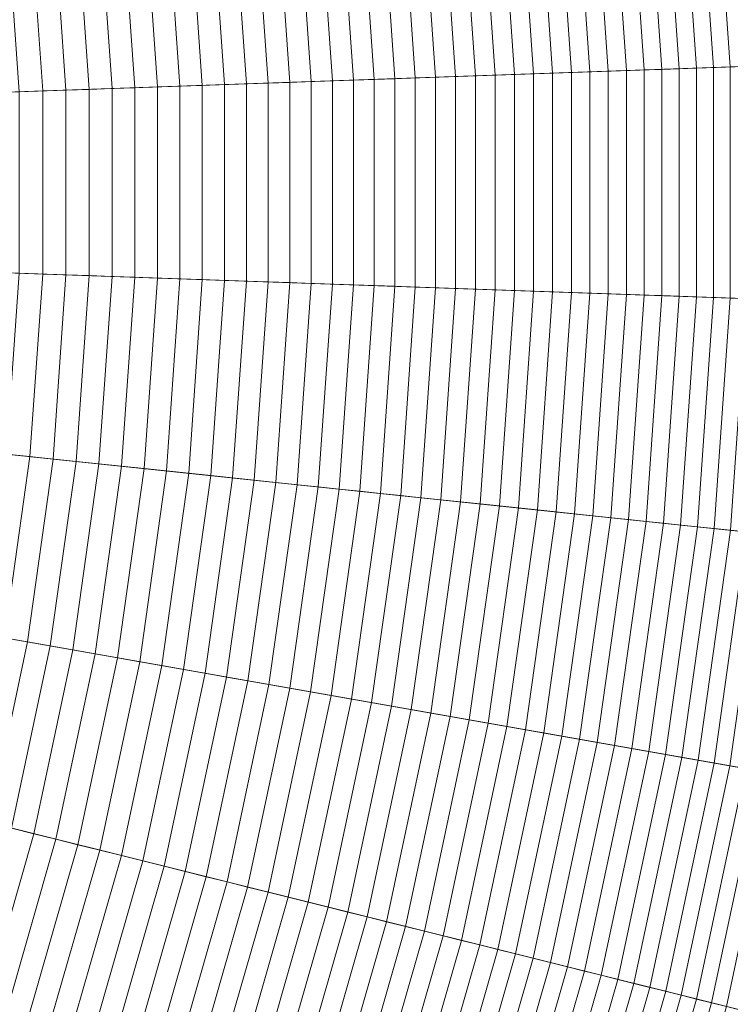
# Model space of a CAD drawing. Header units: centimetres. Extents: x -21.9 to 23.1, y -23 to 22.
# Tile 99 of 191: x 14.4 to 18.2, y -4.9 to 0.4. Entities that reach past the tile are written whole.
import ezdxf

# ---------------------------------------------------------------- set-up
doc = ezdxf.new("R2010")
doc.units = ezdxf.units.CM
doc.header["$LTSCALE"] = 2.54
doc.layers.add('Lucido design-1', color=7, linetype='Continuous')

# ---------------------------------------------------------------- blocks, each defined once
blk = doc.blocks.new('Gruppo-2-1')
at = {"color": 5, "linetype": 'Continuous', "lineweight": 9}
for points in [[(23.0591, 0.2749, -1001.3271), (22.9496, 1.8408, -1001.3271), (12.6165, 0.7548, -1001.3271), (12.6754, -0.0877, -1001.3271)], [(10.5767, -0.161, -940.4271), (10.528, 0.5353, -940.4271), (22.5647, 1.8004, -940.4271), (22.6723, 0.2614, -940.4271)], [(10.5767, -0.161, -940.4271), (10.528, 0.5353, -940.4271), (22.5647, 1.8004, -940.4271), (22.6723, 0.2614, -940.4271)], [(22.6723, 0.2614, -1001.3271), (22.5647, 1.8004, -1001.3271), (12.6165, 0.7548, -1001.3271), (12.6754, -0.0877, -1001.3271)], [(12.6754, -0.0877, -1010.9271), (12.6165, 0.7548, -1010.9271), (22.1552, 1.7574, -1010.9271), (22.2608, 0.247, -1010.9271)], [(18.0188, 0.0989, -931.0499), (17.9339, 1.3137, -931.0499), (17.8427, 1.3041, -931.1623), (17.9272, 0.0957, -931.1623)], [(18.1091, 0.102, -930.9365), (18.0237, 1.3231, -930.9365), (17.9339, 1.3137, -931.0499), (18.0188, 0.0989, -931.0499)], [(18.1982, 0.1051, -930.822), (18.1124, 1.3324, -930.822), (18.0237, 1.3231, -930.9365), (18.1091, 0.102, -930.9365)], [(18.286, 0.1082, -930.7066), (18.1997, 1.3416, -930.7066), (18.1124, 1.3324, -930.822), (18.1982, 0.1051, -930.822)], [(17.5487, 0.0825, -931.6017), (17.4661, 1.2645, -931.6017), (17.3689, 1.2543, -931.7088), (17.4511, 0.0791, -931.7088)], [(17.6452, 0.0858, -931.4934), (17.562, 1.2746, -931.4934), (17.4661, 1.2645, -931.6017), (17.5487, 0.0825, -931.6017)], [(17.7404, 0.0892, -931.3841), (17.6568, 1.2846, -931.3841), (17.562, 1.2746, -931.4934), (17.6452, 0.0858, -931.4934)], [(17.8344, 0.0924, -931.2737), (17.7504, 1.2944, -931.2737), (17.6568, 1.2846, -931.3841), (17.7404, 0.0892, -931.3841)], [(17.9272, 0.0957, -931.1623), (17.8427, 1.3041, -931.1623), (17.7504, 1.2944, -931.2737), (17.8344, 0.0924, -931.2737)], [(17.0488, 0.065, -932.1265), (16.9686, 1.2122, -932.1265), (16.8658, 1.2014, -932.2283), (16.9455, 0.0614, -932.2283)], [(17.1511, 0.0686, -932.0238), (17.0704, 1.2229, -932.0238), (16.9686, 1.2122, -932.1265), (17.0488, 0.065, -932.1265)], [(17.2522, 0.0721, -931.9199), (17.171, 1.2335, -931.9199), (17.0704, 1.2229, -932.0238), (17.1511, 0.0686, -932.0238)], [(17.3522, 0.0756, -931.8149), (17.2705, 1.244, -931.8149), (17.171, 1.2335, -931.9199), (17.2522, 0.0721, -931.9199)], [(17.4511, 0.0791, -931.7088), (17.3689, 1.2543, -931.7088), (17.2705, 1.244, -931.8149), (17.3522, 0.0756, -931.8149)], [(16.5208, 0.0466, -932.623), (16.4431, 1.157, -932.623), (16.3348, 1.1456, -932.7187), (16.4119, 0.0428, -932.7187)], [(16.6286, 0.0503, -932.5261), (16.5504, 1.1683, -932.5261), (16.4431, 1.157, -932.623), (16.5208, 0.0466, -932.623)], [(16.7353, 0.0541, -932.428), (16.6566, 1.1794, -932.428), (16.5504, 1.1683, -932.5261), (16.6286, 0.0503, -932.5261)], [(16.841, 0.0577, -932.3287), (16.7617, 1.1905, -932.3287), (16.6566, 1.1794, -932.428), (16.7353, 0.0541, -932.428)], [(16.9455, 0.0614, -932.2283), (16.8658, 1.2014, -932.2283), (16.7617, 1.1905, -932.3287), (16.841, 0.0577, -932.3287)], [(16.079, 0.0311, -932.9985), (16.0035, 1.1108, -932.9985), (15.891, 1.099, -933.0893), (15.966, 0.0272, -933.0893)], [(16.191, 0.0351, -932.9065), (16.115, 1.1225, -932.9065), (16.0035, 1.1108, -932.9985), (16.079, 0.0311, -932.9985)], [(16.302, 0.0389, -932.8132), (16.2254, 1.1341, -932.8132), (16.115, 1.1225, -932.9065), (16.191, 0.0351, -932.9065)], [(16.4119, 0.0428, -932.7187), (16.3348, 1.1456, -932.7187), (16.2254, 1.1341, -932.8132), (16.302, 0.0389, -932.8132)], [(15.5041, 0.0111, -933.4398), (15.4314, 1.0507, -933.4398), (15.3141, 1.0383, -933.5242), (15.3863, 0.0069, -933.5242)], [(15.621, 0.0151, -933.3541), (15.5478, 1.0629, -933.3541), (15.4314, 1.0507, -933.4398), (15.5041, 0.0111, -933.4398)], [(15.737, 0.0192, -933.2671), (15.6632, 1.075, -933.2671), (15.5478, 1.0629, -933.3541), (15.621, 0.0151, -933.3541)], [(15.852, 0.0232, -933.1788), (15.7776, 1.087, -933.1788), (15.6632, 1.075, -933.2671), (15.737, 0.0192, -933.2671)], [(15.966, 0.0272, -933.0893), (15.891, 1.099, -933.0893), (15.7776, 1.087, -933.1788), (15.852, 0.0232, -933.1788)], [(15.0272, -0.0056, -933.7694), (14.9568, 1.0008, -933.7694), (14.8359, 0.9881, -933.8485), (14.9057, -0.0098, -933.8485)], [(15.1478, -0.0014, -933.689), (15.0768, 1.0134, -933.689), (14.9568, 1.0008, -933.7694), (15.0272, -0.0056, -933.7694)], [(15.2675, 0.0028, -933.6073), (15.1959, 1.0259, -933.6073), (15.0768, 1.0134, -933.689), (15.1478, -0.0014, -933.689)], [(15.3863, 0.0069, -933.5242), (15.3141, 1.0383, -933.5242), (15.1959, 1.0259, -933.6073), (15.2675, 0.0028, -933.6073)], [(14.5361, -0.0227, -934.0776), (14.4681, 0.9494, -934.0776), (14.3439, 0.9364, -934.1512), (14.4113, -0.0271, -934.1512)], [(14.6602, -0.0184, -934.0026), (14.5916, 0.9624, -934.0026), (14.4681, 0.9494, -934.0776), (14.5361, -0.0227, -934.0776)], [(14.7834, -0.0141, -933.9263), (14.7142, 0.9753, -933.9263), (14.5916, 0.9624, -934.0026), (14.6602, -0.0184, -934.0026)], [(14.9057, -0.0098, -933.8485), (14.8359, 0.9881, -933.8485), (14.7142, 0.9753, -933.9263), (14.7834, -0.0141, -933.9263)], [(23.0591, -1.2949, -1001.3271), (23.0591, 0.2749, -1001.3271), (12.6754, -0.0877, -1001.3271), (12.6754, -0.9323, -1001.3271)], [(10.5767, -0.859, -940.4271), (10.5767, -0.161, -940.4271), (22.6723, 0.2614, -940.4271), (22.6723, -1.2814, -940.4271)], [(10.5767, -0.859, -940.4271), (10.5767, -0.161, -940.4271), (22.6723, 0.2614, -940.4271), (22.6723, -1.2814, -940.4271)], [(22.6723, -1.2814, -1001.3271), (22.6723, 0.2614, -1001.3271), (12.6754, -0.0877, -1001.3271), (12.6754, -0.9323, -1001.3271)], [(12.6754, -0.9323, -1010.9271), (12.6754, -0.0877, -1010.9271), (22.2608, 0.247, -1010.9271), (22.2608, -1.267, -1010.9271)], [(18.1982, -1.1251, -930.822), (18.1982, 0.1051, -930.822), (18.1091, 0.102, -930.9365), (18.1091, -1.122, -930.9365)], [(18.286, -1.1282, -930.7066), (18.286, 0.1082, -930.7066), (18.1982, 0.1051, -930.822), (18.1982, -1.1251, -930.822)], [(16.7353, -1.0741, -932.428), (16.7353, 0.0541, -932.428), (16.6286, 0.0503, -932.5261), (16.6286, -1.0703, -932.5261)], [(16.841, -1.0777, -932.3287), (16.841, 0.0577, -932.3287), (16.7353, 0.0541, -932.428), (16.7353, -1.0741, -932.428)], [(16.9455, -1.0814, -932.2283), (16.9455, 0.0614, -932.2283), (16.841, 0.0577, -932.3287), (16.841, -1.0777, -932.3287)], [(17.0488, -1.085, -932.1265), (17.0488, 0.065, -932.1265), (16.9455, 0.0614, -932.2283), (16.9455, -1.0814, -932.2283)], [(17.1511, -1.0886, -932.0238), (17.1511, 0.0686, -932.0238), (17.0488, 0.065, -932.1265), (17.0488, -1.085, -932.1265)], [(17.2522, -1.0921, -931.9199), (17.2522, 0.0721, -931.9199), (17.1511, 0.0686, -932.0238), (17.1511, -1.0886, -932.0238)], [(17.3522, -1.0956, -931.8149), (17.3522, 0.0756, -931.8149), (17.2522, 0.0721, -931.9199), (17.2522, -1.0921, -931.9199)], [(17.4511, -1.0991, -931.7088), (17.4511, 0.0791, -931.7088), (17.3522, 0.0756, -931.8149), (17.3522, -1.0956, -931.8149)], [(17.5487, -1.1025, -931.6017), (17.5487, 0.0825, -931.6017), (17.4511, 0.0791, -931.7088), (17.4511, -1.0991, -931.7088)], [(17.6452, -1.1058, -931.4934), (17.6452, 0.0858, -931.4934), (17.5487, 0.0825, -931.6017), (17.5487, -1.1025, -931.6017)], [(17.7404, -1.1092, -931.3841), (17.7404, 0.0892, -931.3841), (17.6452, 0.0858, -931.4934), (17.6452, -1.1058, -931.4934)], [(17.8344, -1.1124, -931.2737), (17.8344, 0.0924, -931.2737), (17.7404, 0.0892, -931.3841), (17.7404, -1.1092, -931.3841)], [(17.9272, -1.1157, -931.1623), (17.9272, 0.0957, -931.1623), (17.8344, 0.0924, -931.2737), (17.8344, -1.1124, -931.2737)], [(18.0188, -1.1189, -931.0499), (18.0188, 0.0989, -931.0499), (17.9272, 0.0957, -931.1623), (17.9272, -1.1157, -931.1623)], [(18.1091, -1.122, -930.9365), (18.1091, 0.102, -930.9365), (18.0188, 0.0989, -931.0499), (18.0188, -1.1189, -931.0499)], [(15.2675, -1.0228, -933.6073), (15.2675, 0.0028, -933.6073), (15.1478, -0.0014, -933.689), (15.1478, -1.0186, -933.689)], [(15.3863, -1.0269, -933.5242), (15.3863, 0.0069, -933.5242), (15.2675, 0.0028, -933.6073), (15.2675, -1.0228, -933.6073)], [(15.5041, -1.0311, -933.4398), (15.5041, 0.0111, -933.4398), (15.3863, 0.0069, -933.5242), (15.3863, -1.0269, -933.5242)], [(15.621, -1.0351, -933.3541), (15.621, 0.0151, -933.3541), (15.5041, 0.0111, -933.4398), (15.5041, -1.0311, -933.4398)], [(15.737, -1.0392, -933.2671), (15.737, 0.0192, -933.2671), (15.621, 0.0151, -933.3541), (15.621, -1.0351, -933.3541)], [(15.852, -1.0432, -933.1788), (15.852, 0.0232, -933.1788), (15.737, 0.0192, -933.2671), (15.737, -1.0392, -933.2671)], [(15.966, -1.0472, -933.0893), (15.966, 0.0272, -933.0893), (15.852, 0.0232, -933.1788), (15.852, -1.0432, -933.1788)], [(16.079, -1.0511, -932.9985), (16.079, 0.0311, -932.9985), (15.966, 0.0272, -933.0893), (15.966, -1.0472, -933.0893)], [(16.191, -1.0551, -932.9065), (16.191, 0.0351, -932.9065), (16.079, 0.0311, -932.9985), (16.079, -1.0511, -932.9985)], [(16.302, -1.0589, -932.8132), (16.302, 0.0389, -932.8132), (16.191, 0.0351, -932.9065), (16.191, -1.0551, -932.9065)], [(16.4119, -1.0628, -932.7187), (16.4119, 0.0428, -932.7187), (16.302, 0.0389, -932.8132), (16.302, -1.0589, -932.8132)], [(16.5208, -1.0666, -932.623), (16.5208, 0.0466, -932.623), (16.4119, 0.0428, -932.7187), (16.4119, -1.0628, -932.7187)], [(16.6286, -1.0703, -932.5261), (16.6286, 0.0503, -932.5261), (16.5208, 0.0466, -932.623), (16.5208, -1.0666, -932.623)], [(14.5361, -0.9973, -934.0776), (14.5361, -0.0227, -934.0776), (14.4113, -0.0271, -934.1512), (14.4113, -0.9929, -934.1512)], [(14.6602, -1.0016, -934.0026), (14.6602, -0.0184, -934.0026), (14.5361, -0.0227, -934.0776), (14.5361, -0.9973, -934.0776)], [(14.7834, -1.0059, -933.9263), (14.7834, -0.0141, -933.9263), (14.6602, -0.0184, -934.0026), (14.6602, -1.0016, -934.0026)], [(14.9057, -1.0102, -933.8485), (14.9057, -0.0098, -933.8485), (14.7834, -0.0141, -933.9263), (14.7834, -1.0059, -933.9263)], [(15.0272, -1.0144, -933.7694), (15.0272, -0.0056, -933.7694), (14.9057, -0.0098, -933.8485), (14.9057, -1.0102, -933.8485)], [(15.1478, -1.0186, -933.689), (15.1478, -0.0014, -933.689), (15.0272, -0.0056, -933.7694), (15.0272, -1.0144, -933.7694)], [(10.528, -1.5553, -940.4271), (10.5767, -0.859, -940.4271), (22.6723, -1.2814, -940.4271), (22.5647, -2.8204, -940.4271)], [(10.528, -1.5553, -940.4271), (10.5767, -0.859, -940.4271), (22.6723, -1.2814, -940.4271), (22.5647, -2.8204, -940.4271)], [(22.9496, -2.8608, -1001.3271), (23.0591, -1.2949, -1001.3271), (12.6754, -0.9323, -1001.3271), (12.6165, -1.7748, -1001.3271)], [(12.6165, -1.7748, -1010.9271), (12.6754, -0.9323, -1010.9271), (22.2608, -1.267, -1010.9271), (22.1552, -2.7774, -1010.9271)], [(22.5647, -2.8204, -1001.3271), (22.6723, -1.2814, -1001.3271), (12.6754, -0.9323, -1001.3271), (12.6165, -1.7748, -1001.3271)], [(14.4681, -1.9694, -934.0776), (14.5361, -0.9973, -934.0776), (14.4113, -0.9929, -934.1512), (14.3439, -1.9564, -934.1512)], [(14.5916, -1.9824, -934.0026), (14.6602, -1.0016, -934.0026), (14.5361, -0.9973, -934.0776), (14.4681, -1.9694, -934.0776)], [(14.7142, -1.9953, -933.9263), (14.7834, -1.0059, -933.9263), (14.6602, -1.0016, -934.0026), (14.5916, -1.9824, -934.0026)], [(14.8359, -2.0081, -933.8485), (14.9057, -1.0102, -933.8485), (14.7834, -1.0059, -933.9263), (14.7142, -1.9953, -933.9263)], [(14.9568, -2.0208, -933.7694), (15.0272, -1.0144, -933.7694), (14.9057, -1.0102, -933.8485), (14.8359, -2.0081, -933.8485)], [(15.0768, -2.0334, -933.689), (15.1478, -1.0186, -933.689), (15.0272, -1.0144, -933.7694), (14.9568, -2.0208, -933.7694)], [(15.1959, -2.0459, -933.6073), (15.2675, -1.0228, -933.6073), (15.1478, -1.0186, -933.689), (15.0768, -2.0334, -933.689)], [(15.3141, -2.0583, -933.5242), (15.3863, -1.0269, -933.5242), (15.2675, -1.0228, -933.6073), (15.1959, -2.0459, -933.6073)], [(15.4314, -2.0707, -933.4398), (15.5041, -1.0311, -933.4398), (15.3863, -1.0269, -933.5242), (15.3141, -2.0583, -933.5242)], [(15.5478, -2.0829, -933.3541), (15.621, -1.0351, -933.3541), (15.5041, -1.0311, -933.4398), (15.4314, -2.0707, -933.4398)], [(15.6632, -2.095, -933.2671), (15.737, -1.0392, -933.2671), (15.621, -1.0351, -933.3541), (15.5478, -2.0829, -933.3541)], [(15.7776, -2.107, -933.1788), (15.852, -1.0432, -933.1788), (15.737, -1.0392, -933.2671), (15.6632, -2.095, -933.2671)], [(15.891, -2.119, -933.0893), (15.966, -1.0472, -933.0893), (15.852, -1.0432, -933.1788), (15.7776, -2.107, -933.1788)], [(16.0035, -2.1308, -932.9985), (16.079, -1.0511, -932.9985), (15.966, -1.0472, -933.0893), (15.891, -2.119, -933.0893)], [(16.115, -2.1425, -932.9065), (16.191, -1.0551, -932.9065), (16.079, -1.0511, -932.9985), (16.0035, -2.1308, -932.9985)], [(16.2254, -2.1541, -932.8132), (16.302, -1.0589, -932.8132), (16.191, -1.0551, -932.9065), (16.115, -2.1425, -932.9065)], [(16.3348, -2.1656, -932.7187), (16.4119, -1.0628, -932.7187), (16.302, -1.0589, -932.8132), (16.2254, -2.1541, -932.8132)], [(16.4431, -2.177, -932.623), (16.5208, -1.0666, -932.623), (16.4119, -1.0628, -932.7187), (16.3348, -2.1656, -932.7187)], [(16.5504, -2.1883, -932.5261), (16.6286, -1.0703, -932.5261), (16.5208, -1.0666, -932.623), (16.4431, -2.177, -932.623)], [(16.6566, -2.1994, -932.428), (16.7353, -1.0741, -932.428), (16.6286, -1.0703, -932.5261), (16.5504, -2.1883, -932.5261)], [(16.7617, -2.2105, -932.3287), (16.841, -1.0777, -932.3287), (16.7353, -1.0741, -932.428), (16.6566, -2.1994, -932.428)], [(16.8658, -2.2214, -932.2283), (16.9455, -1.0814, -932.2283), (16.841, -1.0777, -932.3287), (16.7617, -2.2105, -932.3287)], [(16.9686, -2.2322, -932.1265), (17.0488, -1.085, -932.1265), (16.9455, -1.0814, -932.2283), (16.8658, -2.2214, -932.2283)], [(17.0704, -2.2429, -932.0238), (17.1511, -1.0886, -932.0238), (17.0488, -1.085, -932.1265), (16.9686, -2.2322, -932.1265)], [(17.171, -2.2535, -931.9199), (17.2522, -1.0921, -931.9199), (17.1511, -1.0886, -932.0238), (17.0704, -2.2429, -932.0238)], [(17.2705, -2.264, -931.8149), (17.3522, -1.0956, -931.8149), (17.2522, -1.0921, -931.9199), (17.171, -2.2535, -931.9199)], [(17.3689, -2.2743, -931.7088), (17.4511, -1.0991, -931.7088), (17.3522, -1.0956, -931.8149), (17.2705, -2.264, -931.8149)], [(17.4661, -2.2845, -931.6017), (17.5487, -1.1025, -931.6017), (17.4511, -1.0991, -931.7088), (17.3689, -2.2743, -931.7088)], [(17.562, -2.2946, -931.4934), (17.6452, -1.1058, -931.4934), (17.5487, -1.1025, -931.6017), (17.4661, -2.2845, -931.6017)], [(17.6568, -2.3046, -931.3841), (17.7404, -1.1092, -931.3841), (17.6452, -1.1058, -931.4934), (17.562, -2.2946, -931.4934)], [(17.7504, -2.3144, -931.2737), (17.8344, -1.1124, -931.2737), (17.7404, -1.1092, -931.3841), (17.6568, -2.3046, -931.3841)], [(17.8427, -2.3241, -931.1623), (17.9272, -1.1157, -931.1623), (17.8344, -1.1124, -931.2737), (17.7504, -2.3144, -931.2737)], [(17.9339, -2.3337, -931.0499), (18.0188, -1.1189, -931.0499), (17.9272, -1.1157, -931.1623), (17.8427, -2.3241, -931.1623)], [(18.0237, -2.3431, -930.9365), (18.1091, -1.122, -930.9365), (18.0188, -1.1189, -931.0499), (17.9339, -2.3337, -931.0499)], [(18.1124, -2.3524, -930.822), (18.1982, -1.1251, -930.822), (18.1091, -1.122, -930.9365), (18.0237, -2.3431, -930.9365)], [(18.1997, -2.3616, -930.7066), (18.286, -1.1282, -930.7066), (18.1982, -1.1251, -930.822), (18.1124, -2.3524, -930.822)], [(10.4308, -2.2465, -940.4271), (10.528, -1.5553, -940.4271), (22.5647, -2.8204, -940.4271), (22.3499, -4.3481, -940.4271)], [(10.4308, -2.2465, -940.4271), (10.528, -1.5553, -940.4271), (22.5647, -2.8204, -940.4271), (22.3499, -4.3481, -940.4271)], [(22.7311, -4.4153, -1001.3271), (22.9496, -2.8608, -1001.3271), (12.6165, -1.7748, -1001.3271), (12.4989, -2.6111, -1001.3271)], [(12.4989, -2.6111, -1010.9271), (12.6165, -1.7748, -1010.9271), (22.1552, -2.7774, -1010.9271), (21.9445, -4.2766, -1010.9271)], [(22.3499, -4.3481, -1001.3271), (22.5647, -2.8204, -1001.3271), (12.6165, -1.7748, -1001.3271), (12.4989, -2.6111, -1001.3271)], [(14.3325, -2.9345, -934.0776), (14.4681, -1.9694, -934.0776), (14.3439, -1.9564, -934.1512), (14.2095, -2.9128, -934.1512)], [(14.4547, -2.956, -934.0026), (14.5916, -1.9824, -934.0026), (14.4681, -1.9694, -934.0776), (14.3325, -2.9345, -934.0776)], [(14.5761, -2.9774, -933.9263), (14.7142, -1.9953, -933.9263), (14.5916, -1.9824, -934.0026), (14.4547, -2.956, -934.0026)], [(14.6967, -2.9987, -933.8485), (14.8359, -2.0081, -933.8485), (14.7142, -1.9953, -933.9263), (14.5761, -2.9774, -933.9263)], [(14.8164, -3.0198, -933.7694), (14.9568, -2.0208, -933.7694), (14.8359, -2.0081, -933.8485), (14.6967, -2.9987, -933.8485)], [(14.9353, -3.0407, -933.689), (15.0768, -2.0334, -933.689), (14.9568, -2.0208, -933.7694), (14.8164, -3.0198, -933.7694)], [(15.0532, -3.0615, -933.6073), (15.1959, -2.0459, -933.6073), (15.0768, -2.0334, -933.689), (14.9353, -3.0407, -933.689)], [(15.1703, -3.0822, -933.5242), (15.3141, -2.0583, -933.5242), (15.1959, -2.0459, -933.6073), (15.0532, -3.0615, -933.6073)], [(15.2864, -3.1026, -933.4398), (15.4314, -2.0707, -933.4398), (15.3141, -2.0583, -933.5242), (15.1703, -3.0822, -933.5242)], [(15.4016, -3.123, -933.3541), (15.5478, -2.0829, -933.3541), (15.4314, -2.0707, -933.4398), (15.2864, -3.1026, -933.4398)], [(15.5159, -3.1431, -933.2671), (15.6632, -2.095, -933.2671), (15.5478, -2.0829, -933.3541), (15.4016, -3.123, -933.3541)], [(15.6292, -3.1631, -933.1788), (15.7776, -2.107, -933.1788), (15.6632, -2.095, -933.2671), (15.5159, -3.1431, -933.2671)], [(15.7415, -3.1829, -933.0893), (15.891, -2.119, -933.0893), (15.7776, -2.107, -933.1788), (15.6292, -3.1631, -933.1788)], [(15.8529, -3.2025, -932.9985), (16.0035, -2.1308, -932.9985), (15.891, -2.119, -933.0893), (15.7415, -3.1829, -933.0893)], [(15.9632, -3.222, -932.9065), (16.115, -2.1425, -932.9065), (16.0035, -2.1308, -932.9985), (15.8529, -3.2025, -932.9985)], [(16.0726, -3.2413, -932.8132), (16.2254, -2.1541, -932.8132), (16.115, -2.1425, -932.9065), (15.9632, -3.222, -932.9065)], [(16.1809, -3.2604, -932.7187), (16.3348, -2.1656, -932.7187), (16.2254, -2.1541, -932.8132), (16.0726, -3.2413, -932.8132)], [(16.2882, -3.2793, -932.623), (16.4431, -2.177, -932.623), (16.3348, -2.1656, -932.7187), (16.1809, -3.2604, -932.7187)], [(16.3944, -3.298, -932.5261), (16.5504, -2.1883, -932.5261), (16.4431, -2.177, -932.623), (16.2882, -3.2793, -932.623)], [(16.4996, -3.3166, -932.428), (16.6566, -2.1994, -932.428), (16.5504, -2.1883, -932.5261), (16.3944, -3.298, -932.5261)], [(16.6037, -3.3349, -932.3287), (16.7617, -2.2105, -932.3287), (16.6566, -2.1994, -932.428), (16.4996, -3.3166, -932.428)], [(10.2857, -2.9292, -940.4271), (10.4308, -2.2465, -940.4271), (22.3499, -4.3481, -940.4271), (22.0292, -5.8572, -940.4271)], [(10.2857, -2.9292, -940.4271), (10.4308, -2.2465, -940.4271), (22.3499, -4.3481, -940.4271), (22.0292, -5.8572, -940.4271)], [(16.7067, -3.3531, -932.2283), (16.8658, -2.2214, -932.2283), (16.7617, -2.2105, -932.3287), (16.6037, -3.3349, -932.3287)], [(16.8085, -3.371, -932.1265), (16.9686, -2.2322, -932.1265), (16.8658, -2.2214, -932.2283), (16.7067, -3.3531, -932.2283)], [(16.9093, -3.3888, -932.0238), (17.0704, -2.2429, -932.0238), (16.9686, -2.2322, -932.1265), (16.8085, -3.371, -932.1265)], [(17.009, -3.4064, -931.9199), (17.171, -2.2535, -931.9199), (17.0704, -2.2429, -932.0238), (16.9093, -3.3888, -932.0238)], [(17.1075, -3.4238, -931.8149), (17.2705, -2.264, -931.8149), (17.171, -2.2535, -931.9199), (17.009, -3.4064, -931.9199)], [(17.2049, -3.4409, -931.7088), (17.3689, -2.2743, -931.7088), (17.2705, -2.264, -931.8149), (17.1075, -3.4238, -931.8149)], [(17.3011, -3.4579, -931.6017), (17.4661, -2.2845, -931.6017), (17.3689, -2.2743, -931.7088), (17.2049, -3.4409, -931.7088)], [(17.3962, -3.4747, -931.4934), (17.562, -2.2946, -931.4934), (17.4661, -2.2845, -931.6017), (17.3011, -3.4579, -931.6017)], [(17.49, -3.4912, -931.3841), (17.6568, -2.3046, -931.3841), (17.562, -2.2946, -931.4934), (17.3962, -3.4747, -931.4934)], [(17.5827, -3.5075, -931.2737), (17.7504, -2.3144, -931.2737), (17.6568, -2.3046, -931.3841), (17.49, -3.4912, -931.3841)], [(17.6742, -3.5237, -931.1623), (17.8427, -2.3241, -931.1623), (17.7504, -2.3144, -931.2737), (17.5827, -3.5075, -931.2737)], [(17.7644, -3.5396, -931.0499), (17.9339, -2.3337, -931.0499), (17.8427, -2.3241, -931.1623), (17.6742, -3.5237, -931.1623)], [(17.8534, -3.5553, -930.9365), (18.0237, -2.3431, -930.9365), (17.9339, -2.3337, -931.0499), (17.7644, -3.5396, -931.0499)], [(17.9411, -3.5708, -930.822), (18.1124, -2.3524, -930.822), (18.0237, -2.3431, -930.9365), (17.8534, -3.5553, -930.9365)], [(18.0276, -3.586, -930.7066), (18.1997, -2.3616, -930.7066), (18.1124, -2.3524, -930.822), (17.9411, -3.5708, -930.822)], [(18.1129, -3.601, -930.5903), (18.2858, -2.3707, -930.5903), (18.1997, -2.3616, -930.7066), (18.0276, -3.586, -930.7066)], [(18.1968, -3.6158, -930.4729), (18.3706, -2.3796, -930.4729), (18.2858, -2.3707, -930.5903), (18.1129, -3.601, -930.5903)], [(18.2795, -3.6304, -930.3547), (18.4541, -2.3884, -930.3547), (18.3706, -2.3796, -930.4729), (18.1968, -3.6158, -930.4729)], [(22.4047, -5.9508, -1001.3271), (22.7311, -4.4153, -1001.3271), (12.4989, -2.6111, -1001.3271), (12.3233, -3.4373, -1001.3271)], [(12.3233, -3.4373, -1010.9271), (12.4989, -2.6111, -1010.9271), (21.9445, -4.2766, -1010.9271), (21.6297, -5.7576, -1010.9271)], [(22.0292, -5.8572, -1001.3271), (22.3499, -4.3481, -1001.3271), (12.4989, -2.6111, -1001.3271), (12.3233, -3.4373, -1001.3271)], [(10.0933, -3.6002, -940.4271), (10.2857, -2.9292, -940.4271), (22.0292, -5.8572, -940.4271), (21.6039, -7.3402, -940.4271)], [(10.0933, -3.6002, -940.4271), (10.2857, -2.9292, -940.4271), (22.0292, -5.8572, -940.4271), (21.6039, -7.3402, -940.4271)], [(14.2503, -3.9177, -934.0026), (14.4547, -2.956, -934.0026), (14.3325, -2.9345, -934.0776), (14.1299, -3.8877, -934.0776)], [(14.3699, -3.9475, -933.9263), (14.5761, -2.9774, -933.9263), (14.4547, -2.956, -934.0026), (14.2503, -3.9177, -934.0026)], [(14.4887, -3.9771, -933.8485), (14.6967, -2.9987, -933.8485), (14.5761, -2.9774, -933.9263), (14.3699, -3.9475, -933.9263)], [(14.6067, -4.0066, -933.7694), (14.8164, -3.0198, -933.7694), (14.6967, -2.9987, -933.8485), (14.4887, -3.9771, -933.8485)], [(14.7238, -4.0357, -933.689), (14.9353, -3.0407, -933.689), (14.8164, -3.0198, -933.7694), (14.6067, -4.0066, -933.7694)], [(14.84, -4.0647, -933.6073), (15.0532, -3.0615, -933.6073), (14.9353, -3.0407, -933.689), (14.7238, -4.0357, -933.689)], [(14.9553, -4.0935, -933.5242), (15.1703, -3.0822, -933.5242), (15.0532, -3.0615, -933.6073), (14.84, -4.0647, -933.6073)], [(15.0697, -4.122, -933.4398), (15.2864, -3.1026, -933.4398), (15.1703, -3.0822, -933.5242), (14.9553, -4.0935, -933.5242)], [(15.1832, -4.1503, -933.3541), (15.4016, -3.123, -933.3541), (15.2864, -3.1026, -933.4398), (15.0697, -4.122, -933.4398)], [(15.2958, -4.1784, -933.2671), (15.5159, -3.1431, -933.2671), (15.4016, -3.123, -933.3541), (15.1832, -4.1503, -933.3541)], [(15.4075, -4.2062, -933.1788), (15.6292, -3.1631, -933.1788), (15.5159, -3.1431, -933.2671), (15.2958, -4.1784, -933.2671)], [(15.5181, -4.2338, -933.0893), (15.7415, -3.1829, -933.0893), (15.6292, -3.1631, -933.1788), (15.4075, -4.2062, -933.1788)], [(15.6279, -4.2612, -932.9985), (15.8529, -3.2025, -932.9985), (15.7415, -3.1829, -933.0893), (15.5181, -4.2338, -933.0893)], [(15.7366, -4.2883, -932.9065), (15.9632, -3.222, -932.9065), (15.8529, -3.2025, -932.9985), (15.6279, -4.2612, -932.9985)], [(15.8443, -4.3151, -932.8132), (16.0726, -3.2413, -932.8132), (15.9632, -3.222, -932.9065), (15.7366, -4.2883, -932.9065)], [(15.9511, -4.3417, -932.7187), (16.1809, -3.2604, -932.7187), (16.0726, -3.2413, -932.8132), (15.8443, -4.3151, -932.8132)], [(16.0568, -4.3681, -932.623), (16.2882, -3.2793, -932.623), (16.1809, -3.2604, -932.7187), (15.9511, -4.3417, -932.7187)], [(16.1614, -4.3942, -932.5261), (16.3944, -3.298, -932.5261), (16.2882, -3.2793, -932.623), (16.0568, -4.3681, -932.623)], [(16.2651, -4.42, -932.428), (16.4996, -3.3166, -932.428), (16.3944, -3.298, -932.5261), (16.1614, -4.3942, -932.5261)], [(16.3676, -4.4456, -932.3287), (16.6037, -3.3349, -932.3287), (16.4996, -3.3166, -932.428), (16.2651, -4.42, -932.428)], [(16.4691, -4.4709, -932.2283), (16.7067, -3.3531, -932.2283), (16.6037, -3.3349, -932.3287), (16.3676, -4.4456, -932.3287)], [(16.5694, -4.4959, -932.1265), (16.8085, -3.371, -932.1265), (16.7067, -3.3531, -932.2283), (16.4691, -4.4709, -932.2283)], [(16.6687, -4.5207, -932.0238), (16.9093, -3.3888, -932.0238), (16.8085, -3.371, -932.1265), (16.5694, -4.4959, -932.1265)], [(16.7669, -4.5452, -931.9199), (17.009, -3.4064, -931.9199), (16.9093, -3.3888, -932.0238), (16.6687, -4.5207, -932.0238)], [(16.864, -4.5694, -931.8149), (17.1075, -3.4238, -931.8149), (17.009, -3.4064, -931.9199), (16.7669, -4.5452, -931.9199)], [(21.972, -7.4598, -1001.3271), (22.4047, -5.9508, -1001.3271), (12.3233, -3.4373, -1001.3271), (12.0905, -4.2491, -1001.3271)], [(12.0905, -4.2491, -1010.9271), (12.3233, -3.4373, -1010.9271), (21.6297, -5.7576, -1010.9271), (21.2123, -7.213, -1010.9271)], [(21.6039, -7.3402, -1001.3271), (22.0292, -5.8572, -1001.3271), (12.3233, -3.4373, -1001.3271), (12.0905, -4.2491, -1001.3271)], [(16.96, -4.5933, -931.7088), (17.2049, -3.4409, -931.7088), (17.1075, -3.4238, -931.8149), (16.864, -4.5694, -931.8149)], [(17.0548, -4.6169, -931.6017), (17.3011, -3.4579, -931.6017), (17.2049, -3.4409, -931.7088), (16.96, -4.5933, -931.7088)], [(17.1484, -4.6403, -931.4934), (17.3962, -3.4747, -931.4934), (17.3011, -3.4579, -931.6017), (17.0548, -4.6169, -931.6017)], [(17.2409, -4.6633, -931.3841), (17.49, -3.4912, -931.3841), (17.3962, -3.4747, -931.4934), (17.1484, -4.6403, -931.4934)], [(17.3322, -4.6861, -931.2737), (17.5827, -3.5075, -931.2737), (17.49, -3.4912, -931.3841), (17.2409, -4.6633, -931.3841)], [(17.4223, -4.7086, -931.1623), (17.6742, -3.5237, -931.1623), (17.5827, -3.5075, -931.2737), (17.3322, -4.6861, -931.2737)], [(17.5112, -4.7307, -931.0499), (17.7644, -3.5396, -931.0499), (17.6742, -3.5237, -931.1623), (17.4223, -4.7086, -931.1623)], [(17.5989, -4.7526, -930.9365), (17.8534, -3.5553, -930.9365), (17.7644, -3.5396, -931.0499), (17.5112, -4.7307, -931.0499)], [(17.6854, -4.7742, -930.822), (17.9411, -3.5708, -930.822), (17.8534, -3.5553, -930.9365), (17.5989, -4.7526, -930.9365)], [(9.8546, -4.2561, -940.4271), (10.0933, -3.6002, -940.4271), (21.6039, -7.3402, -940.4271), (21.0763, -8.7899, -940.4271)], [(9.8546, -4.2561, -940.4271), (10.0933, -3.6002, -940.4271), (21.6039, -7.3402, -940.4271), (21.0763, -8.7899, -940.4271)], [(17.7706, -4.7954, -930.7066), (18.0276, -3.586, -930.7066), (17.9411, -3.5708, -930.822), (17.6854, -4.7742, -930.822)], [(17.8546, -4.8163, -930.5903), (18.1129, -3.601, -930.5903), (18.0276, -3.586, -930.7066), (17.7706, -4.7954, -930.7066)], [(17.9373, -4.837, -930.4729), (18.1968, -3.6158, -930.4729), (18.1129, -3.601, -930.5903), (17.8546, -4.8163, -930.5903)], [(18.0187, -4.8573, -930.3547), (18.2795, -3.6304, -930.3547), (18.1968, -3.6158, -930.4729), (17.9373, -4.837, -930.4729)], [(18.0989, -4.8773, -930.2355), (18.3609, -3.6448, -930.2355), (18.2795, -3.6304, -930.3547), (18.0187, -4.8573, -930.3547)], [(18.1778, -4.8969, -930.1154), (18.441, -3.6589, -930.1154), (18.3609, -3.6448, -930.2355), (18.0989, -4.8773, -930.2355)], [(18.2554, -4.9163, -929.9944), (18.5198, -3.6728, -929.9944), (18.441, -3.6589, -930.1154), (18.1778, -4.8969, -930.1154)], [(14.213, -4.9387, -933.8485), (14.4887, -3.9771, -933.8485), (14.3699, -3.9475, -933.9263), (14.0966, -4.9009, -933.9263)], [(14.3286, -4.9763, -933.7694), (14.6067, -4.0066, -933.7694), (14.4887, -3.9771, -933.8485), (14.213, -4.9387, -933.8485)], [(14.4434, -5.0136, -933.689), (14.7238, -4.0357, -933.689), (14.6067, -4.0066, -933.7694), (14.3286, -4.9763, -933.7694)], [(14.5573, -5.0506, -933.6073), (14.84, -4.0647, -933.6073), (14.7238, -4.0357, -933.689), (14.4434, -5.0136, -933.689)], [(14.6703, -5.0873, -933.5242), (14.9553, -4.0935, -933.5242), (14.84, -4.0647, -933.6073), (14.5573, -5.0506, -933.6073)], [(14.7825, -5.1238, -933.4398), (15.0697, -4.122, -933.4398), (14.9553, -4.0935, -933.5242), (14.6703, -5.0873, -933.5242)], [(14.8937, -5.1599, -933.3541), (15.1832, -4.1503, -933.3541), (15.0697, -4.122, -933.4398), (14.7825, -5.1238, -933.4398)], [(15.0041, -5.1958, -933.2671), (15.2958, -4.1784, -933.2671), (15.1832, -4.1503, -933.3541), (14.8937, -5.1599, -933.3541)], [(15.1135, -5.2313, -933.1788), (15.4075, -4.2062, -933.1788), (15.2958, -4.1784, -933.2671), (15.0041, -5.1958, -933.2671)], [(15.222, -5.2666, -933.0893), (15.5181, -4.2338, -933.0893), (15.4075, -4.2062, -933.1788), (15.1135, -5.2313, -933.1788)], [(15.3295, -5.3015, -932.9985), (15.6279, -4.2612, -932.9985), (15.5181, -4.2338, -933.0893), (15.222, -5.2666, -933.0893)], [(9.5707, -4.8937, -940.4271), (9.8546, -4.2561, -940.4271), (21.0763, -8.7899, -940.4271), (20.4488, -10.1993, -940.4271)], [(9.5707, -4.8937, -940.4271), (9.8546, -4.2561, -940.4271), (21.0763, -8.7899, -940.4271), (20.4488, -10.1993, -940.4271)], [(21.4351, -8.9349, -1001.3271), (21.972, -7.4598, -1001.3271), (12.0905, -4.2491, -1001.3271), (11.8017, -5.0427, -1001.3271)], [(11.8017, -5.0427, -1010.9271), (12.0905, -4.2491, -1010.9271), (21.2123, -7.213, -1010.9271), (20.6945, -8.6357, -1010.9271)], [(21.0763, -8.7899, -1001.3271), (21.6039, -7.3402, -1001.3271), (12.0905, -4.2491, -1001.3271), (11.8017, -5.0427, -1001.3271)], [(15.4361, -5.3361, -932.9065), (15.7366, -4.2883, -932.9065), (15.6279, -4.2612, -932.9985), (15.3295, -5.3015, -932.9985)], [(15.5417, -5.3705, -932.8132), (15.8443, -4.3151, -932.8132), (15.7366, -4.2883, -932.9065), (15.4361, -5.3361, -932.9065)], [(15.6463, -5.4045, -932.7187), (15.9511, -4.3417, -932.7187), (15.8443, -4.3151, -932.8132), (15.5417, -5.3705, -932.8132)], [(15.75, -5.4381, -932.623), (16.0568, -4.3681, -932.623), (15.9511, -4.3417, -932.7187), (15.6463, -5.4045, -932.7187)], [(15.8525, -5.4715, -932.5261), (16.1614, -4.3942, -932.5261), (16.0568, -4.3681, -932.623), (15.75, -5.4381, -932.623)], [(15.9541, -5.5045, -932.428), (16.2651, -4.42, -932.428), (16.1614, -4.3942, -932.5261), (15.8525, -5.4715, -932.5261)], [(16.0546, -5.5371, -932.3287), (16.3676, -4.4456, -932.3287), (16.2651, -4.42, -932.428), (15.9541, -5.5045, -932.428)], [(16.1541, -5.5694, -932.2283), (16.4691, -4.4709, -932.2283), (16.3676, -4.4456, -932.3287), (16.0546, -5.5371, -932.3287)], [(16.2524, -5.6014, -932.1265), (16.5694, -4.4959, -932.1265), (16.4691, -4.4709, -932.2283), (16.1541, -5.5694, -932.2283)], [(16.3498, -5.633, -932.0238), (16.6687, -4.5207, -932.0238), (16.5694, -4.4959, -932.1265), (16.2524, -5.6014, -932.1265)], [(16.446, -5.6643, -931.9199), (16.7669, -4.5452, -931.9199), (16.6687, -4.5207, -932.0238), (16.3498, -5.633, -932.0238)], [(16.5412, -5.6952, -931.8149), (16.864, -4.5694, -931.8149), (16.7669, -4.5452, -931.9199), (16.446, -5.6643, -931.9199)], [(16.6352, -5.7258, -931.7088), (16.96, -4.5933, -931.7088), (16.864, -4.5694, -931.8149), (16.5412, -5.6952, -931.8149)], [(16.7282, -5.756, -931.6017), (17.0548, -4.6169, -931.6017), (16.96, -4.5933, -931.7088), (16.6352, -5.7258, -931.7088)], [(16.82, -5.7858, -931.4934), (17.1484, -4.6403, -931.4934), (17.0548, -4.6169, -931.6017), (16.7282, -5.756, -931.6017)], [(16.9106, -5.8152, -931.3841), (17.2409, -4.6633, -931.3841), (17.1484, -4.6403, -931.4934), (16.82, -5.7858, -931.4934)], [(17.0001, -5.8443, -931.2737), (17.3322, -4.6861, -931.2737), (17.2409, -4.6633, -931.3841), (16.9106, -5.8152, -931.3841)], [(17.0884, -5.873, -931.1623), (17.4223, -4.7086, -931.1623), (17.3322, -4.6861, -931.2737), (17.0001, -5.8443, -931.2737)], [(17.1755, -5.9013, -931.0499), (17.5112, -4.7307, -931.0499), (17.4223, -4.7086, -931.1623), (17.0884, -5.873, -931.1623)], [(17.2615, -5.9292, -930.9365), (17.5989, -4.7526, -930.9365), (17.5112, -4.7307, -931.0499), (17.1755, -5.9013, -931.0499)], [(17.3462, -5.9568, -930.822), (17.6854, -4.7742, -930.822), (17.5989, -4.7526, -930.9365), (17.2615, -5.9292, -930.9365)], [(17.4298, -5.9839, -930.7066), (17.7706, -4.7954, -930.7066), (17.6854, -4.7742, -930.822), (17.3462, -5.9568, -930.822)], [(17.5121, -6.0107, -930.5903), (17.8546, -4.8163, -930.5903), (17.7706, -4.7954, -930.7066), (17.4298, -5.9839, -930.7066)], [(17.5932, -6.037, -930.4729), (17.9373, -4.837, -930.4729), (17.8546, -4.8163, -930.5903), (17.5121, -6.0107, -930.5903)], [(17.673, -6.063, -930.3547), (18.0187, -4.8573, -930.3547), (17.9373, -4.837, -930.4729), (17.5932, -6.037, -930.4729)], [(17.7516, -6.0885, -930.2355), (18.0989, -4.8773, -930.2355), (18.0187, -4.8573, -930.3547), (17.673, -6.063, -930.3547)], [(17.829, -6.1136, -930.1154), (18.1778, -4.8969, -930.1154), (18.0989, -4.8773, -930.2355), (17.7516, -6.0885, -930.2355)]]:
    blk.add_3dface(points, dxfattribs=at)

msp = doc.modelspace()

# ---------------------------------------------------------------- block references
at = {"layer": 'Lucido design-1', "color": 5, "true_color": 0x0000ff}
msp.add_blockref('Gruppo-2-1', (0, 0), dxfattribs=at)

doc.saveas('drawing.dxf')
